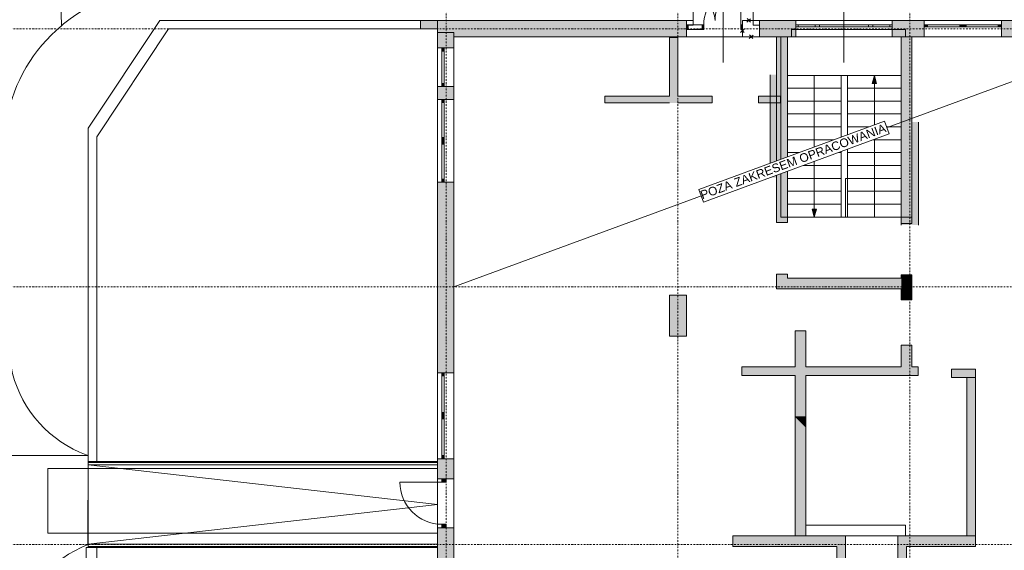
# Model space of a CAD drawing. Header units: centimetres. Extents: x -1589 to 108054, y -205274 to 31709.
# Tile 118 of 256: x 22171 to 24465, y 10859 to 12094. Entities that reach past the tile are written whole.
import ezdxf

# ---------------------------------------------------------------- set-up
doc = ezdxf.new("R2010")
doc.units = ezdxf.units.CM
doc.header["$LTSCALE"] = 0.01
doc.header["$MEASUREMENT"] = 0
doc.linetypes.add('Kropki i Kreski', pattern=[72, 36, -18, 0, -18])
doc.linetypes.add('Wipeout_Contour', pattern=[100, 0, -100])
for name, color, linetype in [('0_Teren', 7, 'Continuous'), ('2_stropy.ISTN', 7, 'Continuous'), ('2_ściany wewnętrzne.ISTN', 7, 'Continuous'), ('2_ściany zewnętrzne.ISTN', 7, 'Continuous'), ('3_linie 2D .ISTN', 7, 'Continuous'), ('4_osie.ISTN', 7, 'Continuous'), ('5_opisy.K_IR', 7, 'Continuous')]:
    doc.layers.add(name, color=color, linetype=linetype)
doc.styles.add('GENERATED_STYLE_1', font='txt')
doc.linetypes.add('X małe', pattern='A,0,0,[1,IR 026-25_Rzut piÄ™tra_2025.10.081.Shx,S=0.396825,R=0,X=0,Y=0],-50,0', length=50)

msp = doc.modelspace()

# ---------------------------------------------------------------- hatches: boundary and pattern name
at = {"layer": '2_ściany wewnętrzne.ISTN', "linetype": 'Continuous', "lineweight": 5}
for points in [[(23704.36078, 12052.45898), (23684.36078, 12052.45898), (23684.36078, 11916.37055), (23704.36078, 11916.37055)], [(23934.1496, 12054.45898), (23934.1496, 11621.64784), (23959.1496, 11621.64784), (23959.1496, 12054.45898)], [(24249.36078, 12054.45898), (24224.36078, 12054.45898), (24224.36078, 11619.98596), (24249.36078, 11619.98596)], [(23533.63155, 11900.37055), (23784.02368, 11900.37055), (23784.02368, 11916.37055), (23533.63155, 11916.37055)], [(23892.02368, 11916.37055), (23892.02368, 11900.37055), (23943.26483, 11900.37055), (23943.26483, 11916.37055)], [(24224.36078, 11855.74159), (24224.36078, 11615.8778), (24264.36078, 11615.8778), (24264.36078, 11855.74159)], [(23934.1496, 11467.40516), (23959.1496, 11467.40516), (23959.1496, 11501.64784), (23934.1496, 11501.64784)], [(24224.36078, 11492.40516), (23959.1496, 11492.40516), (23959.1496, 11467.40516), (24224.36078, 11467.40516)], [(24224.36078, 11492.40516), (24249.36078, 11492.40516), (24249.36078, 11499.98596), (24224.36078, 11499.98596)], [(24224.36078, 11492.40516), (24249.36078, 11467.40516), (24249.36078, 11492.40516)], [(24224.36078, 11492.40516), (24224.36078, 11467.40516), (24249.36078, 11467.40516)], [(23684.36078, 11452.40516), (23684.36078, 11357.02862), (23724.36078, 11357.02862), (23724.36078, 11452.40516)], [(24224.36078, 11467.40516), (24224.36078, 11442.08863), (24249.36078, 11442.08863), (24249.36078, 11467.40516)], [(24002.36078, 11369.46692), (23977.36078, 11369.46692), (23977.36078, 11285.76367), (24002.36078, 11285.76367)], [(24224.36078, 11285.76367), (24249.36078, 11285.76367), (24249.36078, 11336.08863), (24224.36078, 11336.08863)], [(23852.71719, 11265.76367), (24264.04352, 11265.76367), (24264.04352, 11285.76367), (23852.71719, 11285.76367)], [(24397.12453, 11280.76367), (24341.81569, 11280.76367), (24341.81569, 11260.76367), (24397.12453, 11260.76367)], [(24397.12453, 10892.45898), (24397.12453, 11260.76367), (24377.12453, 11260.76367), (24377.12453, 10892.45898)], [(24094.60725, 10701.72222), (24094.60725, 10867.45898), (24074.60725, 10867.45898), (24074.60725, 10701.72222)], [(24236.39026, 10701.72222), (24236.39026, 10867.45898), (24216.39026, 10867.45898), (24216.39026, 10701.72222)]]:
    msp.add_hatch(color=8, dxfattribs=at).paths.add_polyline_path(points)
at = {"layer": '2_ściany zewnętrzne.ISTN', "linetype": 'Continuous', "lineweight": 5}
for points in [[(23906.77893, 12092.45898), (23894.36078, 12092.45898), (23894.36078, 12054.45898), (23906.77893, 12054.45898)], [(23906.77893, 12054.45898), (23978.82917, 12054.45898), (23978.82917, 12092.45898), (23906.77893, 12092.45898)], [(24224.36078, 12092.45898), (24203.22917, 12092.45898), (24203.22917, 12054.45898), (24224.36078, 12054.45898)], [(24224.36078, 12092.45898), (24224.36078, 12054.45898), (24278.08521, 12054.45898), (24278.08521, 12092.45898)], [(24766.36078, 12092.45898), (24458.08522, 12092.45898), (24458.08522, 12054.45898), (24766.36078, 12054.45898)], [(23724.36078, 12070.95898), (23728.36078, 12070.95898), (23728.36078, 12082.45898), (23724.36078, 12082.45898)], [(23760.36078, 12070.95898), (23764.36078, 12070.95898), (23764.36078, 12082.45898), (23760.36078, 12082.45898)], [(23854.36078, 12082.45898), (23850.36078, 12082.45898), (23850.36078, 12070.95898), (23854.36078, 12070.95898)], [(24278.08521, 12077.45898), (24285.58521, 12077.45898), (24285.58521, 12082.45898), (24278.08521, 12082.45898)], [(24368.08521, 12082.45898), (24360.58521, 12082.45898), (24360.58521, 12077.45898), (24368.08521, 12077.45898)], [(24368.08521, 12077.45898), (24375.58521, 12077.45898), (24375.58521, 12082.45898), (24368.08521, 12082.45898)], [(24458.08521, 12082.45898), (24450.58521, 12082.45898), (24450.58521, 12077.45898), (24458.08521, 12077.45898)], [(23919.1496, 11965.93721), (23919.1496, 11726.07342), (23959.1496, 11726.07342), (23959.1496, 11965.93721)]]:
    msp.add_hatch(color=8, dxfattribs=at).paths.add_polyline_path(points)
at = {"layer": '3_linie 2D .ISTN', "linetype": 'Continuous', "lineweight": 5}
for points in [[(24161.84692, 11964.53702), (24156.84692, 11945.87677), (24166.84692, 11945.87677)], [(24021.66346, 11634.53702), (24026.66346, 11653.19727), (24016.66346, 11653.19727)]]:
    msp.add_hatch(color=8, dxfattribs=at).paths.add_polyline_path(points)

# ---------------------------------------------------------------- linework, layer by layer
at = {"layer": '0_Teren', "color": 8, "linetype": 'Continuous', "lineweight": 5, "flags": 128}
for points in [[(20736.98074, 11697.20096), (20913.21668, 11495.61602), (21044.79008, 11627.18942), (21189.64153, 11770.83378), (21264.48145, 11839.63822), (21318.80074, 11866.19432), (21390.01937, 11890.33623), (21470.89477, 11910.85685), (21559.01273, 11910.85685), (21637.47394, 11902.40718), (21685.75775, 11881.88656), (21742.49124, 11826.36017), (21882.17773, 11864.35623), (22141.40232, 11864.35623, -0.1759150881), (22267.9518, 12079.73962), (22258.88952, 12428.13549), (21794.59737, 12418.05904), (21689.81478, 12412.19121), (21544.79567, 12393.74948), (21453.42525, 12352.6747), (21351.99571, 12293.99645), (21286.61137, 12231.1269)], [(21885.30038, 11079.90681), (21892.78919, 9343.57016), (21967.83007, 9095.74637), (22034.57762, 8935.13508), (22122.18378, 8812.06928), (22216.04752, 8711.94796), (22321.03585, 8616.346), (22330.72324, 8962.14638), (22326.25051, 8972.68057), (22247.33543, 9093.6605), (22178.50202, 9248.01421), (22149.29997, 9406.53964), (22157.68159, 10681.04696, -0.2322500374), (22329.79851, 10872.32948), (22330.18391, 11079.90681), (22152.37365, 11079.90681)]]:
    msp.add_lwpolyline(points, format="xyb", close=True, dxfattribs=at)
for points in [[(22267.9518, 12079.73962), (22258.5126, 12421.77196)], [(23041.39554, 12160.47041), (22453.90452, 12162.30618), (22444.48943, 12161.06488), (22425.8165, 12157.59196), (22407.35288, 12153.13842), (22389.15003, 12147.71665), (22371.25868, 12141.34178), (22353.7287, 12134.03157), (22336.60895, 12125.8064), (22319.94714, 12116.68919), (22303.78972, 12106.70535), (22288.18171, 12095.88272), (22273.16663, 12084.25144), (22267.9518, 12079.73962)], [(22141.40232, 11864.35623), (22149.36883, 11294.75047), (22150.70676, 11286.57211), (22154.36532, 11270.40679), (22158.99324, 11254.49187), (22164.57364, 11238.88541), (22171.08615, 11223.64436), (22178.50701, 11208.82433), (22186.80914, 11194.4794), (22195.96225, 11180.66191), (22205.93294, 11167.42228), (22216.68483, 11154.80883), (22228.17869, 11142.86757), (22240.37257, 11131.64207), (22253.22198, 11121.17331), (22266.68003, 11111.49947), (22280.69763, 11102.65586), (22295.22361, 11094.67474), (22310.20498, 11087.58524), (22325.58707, 11081.41323), (22330.18391, 11079.90681)], [(22330.18391, 11079.90681), (21885.30037, 11079.90681)], [(22236.33781, 10898.65992), (22236.33781, 11049.62285)]]:
    msp.add_lwpolyline(points, dxfattribs=at)
at = {"layer": '2_stropy.ISTN', "color": 8, "linetype": 'Continuous', "lineweight": 5, "flags": 128}
for points in [[(23182.36078, 9690.48768), (24766.36078, 9690.48768), (24766.36078, 11471.85699), (24766.36078, 12054.49885), (24234.36078, 12054.49885), (24234.36078, 12071.25913), (23969.1496, 12071.25913), (23969.1496, 12054.39027), (23182.36078, 12054.39027)], [(23182.37034, 12054.45898), (23182.37034, 9690.34271), (24766.36078, 9690.35115), (24766.36078, 12054.45898), (24249.36078, 12054.45898), (24249.18927, 11634.35384), (23944.1496, 11634.35384), (23944.1496, 12054.45898)]]:
    msp.add_lwpolyline(points, close=True, dxfattribs=at)
at = {"layer": '2_ściany wewnętrzne.ISTN', "color": 8, "linetype": 'Continuous', "lineweight": 5}
for p, q in [((23784.02368, 11916.37055), (23784.02368, 11900.37055)), ((23784.02368, 11916.37055), (23784.02368, 11900.37055)), ((23892.02368, 11916.37055), (23892.02368, 11900.37055)), ((23892.02368, 11916.37055), (23892.02368, 11900.37055)), ((23959.1496, 11621.64784), (23934.1496, 11621.64784)), ((23959.1496, 11621.64784), (23934.1496, 11621.64784)), ((24249.36078, 11619.98596), (24224.36078, 11619.98596)), ((24249.36078, 11619.98596), (24224.36078, 11619.98596)), ((23959.1496, 11501.64784), (23934.1496, 11501.64784)), ((23959.1496, 11501.64784), (23934.1496, 11501.64784)), ((24249.36078, 11499.98596), (24224.36078, 11499.98596)), ((24249.36078, 11499.98596), (24224.36078, 11499.98596)), ((24249.36078, 11442.08863), (24224.36078, 11442.08863)), ((24249.36078, 11442.08863), (24224.36078, 11442.08863)), ((24249.36078, 11336.08863), (24224.36078, 11336.08863)), ((24249.36078, 11336.08863), (24224.36078, 11336.08863))]:
    msp.add_line(p, q, dxfattribs=at)
at = {"layer": '2_ściany wewnętrzne.ISTN', "color": 8, "linetype": 'Continuous', "lineweight": 5, "flags": 128}
for points in [[(23684.36078, 12052.45898), (23684.36078, 11916.37055)], [(23704.36078, 12052.45898), (23684.36078, 12052.45898)], [(23704.36078, 11916.37055), (23704.36078, 12052.45898)], [(23934.1496, 12054.45898), (23934.1496, 11621.64784)], [(23959.1496, 12054.45898), (23934.1496, 12054.45898)], [(23959.1496, 11621.64784), (23959.1496, 12054.45898)], [(24224.36078, 12054.45898), (24224.36078, 11619.98596)], [(24249.36078, 12054.45898), (24224.36078, 12054.45898)], [(24249.36078, 11619.98596), (24249.36078, 12054.45898)], [(23684.36078, 11916.37055), (23533.63155, 11916.37055)], [(23533.63155, 11916.37055), (23533.63155, 11900.37055)], [(23784.02368, 11916.37055), (23704.36078, 11916.37055)], [(23943.26483, 11916.37055), (23892.02368, 11916.37055)], [(23943.26483, 11900.37055), (23943.26483, 11916.37055)], [(23533.63155, 11900.37055), (23684.36078, 11900.37055)], [(23704.36078, 11900.37055), (23784.02368, 11900.37055)], [(23892.02368, 11900.37055), (23943.26483, 11900.37055)], [(24224.36078, 11855.74159), (24224.36078, 11615.8778)], [(24264.36078, 11615.8778), (24264.36078, 11855.74159)], [(23934.1496, 11501.64784), (23934.1496, 11467.40516)], [(23959.1496, 11492.40516), (23959.1496, 11501.64784)], [(24224.36078, 11492.40516), (23959.1496, 11492.40516)], [(24224.36078, 11499.98596), (24224.36078, 11492.40516)], [(24249.36078, 11467.40516), (24249.36078, 11499.98596)], [(23684.36078, 11452.40516), (23684.36078, 11357.02862)], [(23724.36078, 11452.40516), (23684.36078, 11452.40516)], [(23724.36078, 11357.02862), (23724.36078, 11452.40516)], [(23934.1496, 11467.40516), (23959.1496, 11467.40516)], [(23959.1496, 11467.40516), (24224.36078, 11467.40516)], [(24224.36078, 11467.40516), (24224.36078, 11442.08863)], [(24249.36078, 11442.08863), (24249.36078, 11467.40516)], [(23684.36078, 11357.02862), (23724.36078, 11357.02862)], [(24002.36078, 11369.46692), (23977.36078, 11369.46692)], [(23977.36078, 11369.46692), (23977.36078, 11285.76367)], [(24002.36078, 11285.76367), (24002.36078, 11369.46692)], [(24224.36078, 11336.08863), (24224.36078, 11285.76367)], [(24249.36078, 11285.76367), (24249.36078, 11336.08863)], [(23977.36078, 11285.76367), (23852.71719, 11285.76367)], [(23852.71719, 11285.76367), (23852.71719, 11265.76367)], [(24224.36078, 11285.76367), (24002.36078, 11285.76367)], [(24264.04352, 11285.76367), (24249.36078, 11285.76367)], [(24264.04352, 11265.76367), (24264.04352, 11285.76367)], [(23852.71719, 11265.76367), (23977.36078, 11265.76367)], [(24002.36078, 11265.76367), (24264.04352, 11265.76367)], [(24397.12453, 11280.76367), (24341.81569, 11280.76367)], [(24341.81569, 11280.76367), (24341.81569, 11260.76367)], [(24397.12453, 11260.76367), (24397.12453, 11280.76367)], [(24341.81569, 11260.76367), (24397.12453, 11260.76367)], [(24397.12453, 11260.76367), (24377.12453, 11260.76367)], [(24377.12453, 11260.76367), (24377.12453, 10892.45898)], [(24397.12453, 10892.45898), (24397.12453, 11260.76367)], [(23831.79332, 10892.45898), (23831.79332, 10867.45898)], [(24377.12453, 10892.45898), (24397.12453, 10892.45898)], [(24397.12453, 10867.45898), (24397.12453, 10892.45898)], [(23831.79332, 10867.45898), (24074.60725, 10867.45898)], [(24074.60725, 10867.45898), (24074.60725, 10681.72222)], [(24094.60725, 10701.72222), (24094.60725, 10867.45898)], [(24216.39026, 10867.45898), (24216.39026, 10701.72222)], [(24236.39026, 10867.45898), (24397.12453, 10867.45898)], [(24236.39026, 10701.72222), (24236.39026, 10867.45898)]]:
    msp.add_lwpolyline(points, dxfattribs=at)
at = {"layer": '2_ściany zewnętrzne.ISTN', "color": 8, "linetype": 'Continuous', "lineweight": 5}
for p, q in [((23809.36078, 12229.66992), (23809.36078, 11994.45898)), ((23879.36078, 12092.45898), (23879.36078, 12181.25898)), ((24091.02918, 12182.17778), (24091.02918, 11994.45898)), ((24091.02918, 12182.17778), (24091.02918, 11994.45898)), ((23850.36078, 12082.45898), (23850.36078, 12168.45898)), ((23739.36078, 12092.45898), (23739.36078, 12143.65898)), ((23724.36078, 12092.45898), (23724.36078, 12082.45898)), ((23739.36078, 12092.45898), (23724.36078, 12092.45898)), ((23724.36078, 12092.45898), (23724.36078, 12080.95898)), ((23724.36078, 12092.45898), (23724.36078, 12080.95898)), ((23724.36078, 12092.45898), (23724.36078, 12080.95898)), ((23739.36078, 12080.95898), (23739.36078, 12092.45898)), ((23854.36078, 12092.45898), (23854.36078, 12082.45898)), ((23894.36078, 12092.45898), (23879.36078, 12092.45898)), ((23879.36078, 12092.45898), (23879.36078, 12080.95898)), ((23894.36078, 12092.45898), (23894.36078, 12080.95898)), ((23894.36078, 12080.95898), (23894.36078, 12092.45898)), ((23894.36078, 12092.45898), (23894.36078, 12080.95898)), ((23894.36078, 12092.45898), (23894.36078, 12080.95898)), ((24203.22918, 12092.45898), (23978.82918, 12092.45898)), ((23978.82918, 12092.45898), (23978.82918, 12082.45898)), ((24203.22918, 12092.45898), (23978.82918, 12092.45898)), ((23978.82918, 12092.45898), (23978.82918, 12082.45898)), ((24203.22918, 12092.45898), (24203.22918, 12082.45898)), ((24203.22918, 12092.45898), (24203.22918, 12082.45898)), ((24278.08521, 12092.45898), (24278.08521, 12082.45898)), ((24458.08521, 12092.45898), (24278.08521, 12092.45898)), ((24278.08521, 12092.45898), (24278.08521, 12082.45898)), ((24458.08521, 12092.45898), (24458.08521, 12082.45898)), ((24458.08521, 12092.45898), (24458.08521, 12082.45898)), ((23728.36078, 12082.45898), (23724.36078, 12082.45898)), ((23724.36078, 12082.45898), (23724.36078, 12070.95898)), ((23724.36078, 12082.45898), (23724.36078, 12070.95898)), ((23724.36078, 12082.45898), (23724.36078, 12070.95898)), ((23724.36078, 12080.95898), (23739.36078, 12080.95898)), ((23724.36078, 12080.95898), (23724.36078, 12054.45898)), ((23724.36078, 12070.95898), (23728.36078, 12070.95898)), ((23724.36078, 12070.95898), (23724.36078, 12054.45898)), ((23760.36078, 12082.45898), (23728.36078, 12082.45898)), ((23728.36078, 12082.45898), (23728.36078, 12070.95898)), ((23728.36078, 12070.95898), (23728.36078, 12082.45898)), ((23728.36078, 12070.95898), (23760.36078, 12070.95898)), ((23760.36078, 12070.95898), (23760.36078, 12082.45898)), ((23764.36078, 12082.45898), (23760.36078, 12082.45898)), ((23760.36078, 12082.45898), (23760.36078, 12070.95898)), ((23760.36078, 12070.95898), (23764.36078, 12070.95898)), ((23764.36078, 12070.95898), (23764.36078, 12082.45898)), ((23854.36078, 12082.45898), (23850.36078, 12082.45898)), ((23850.36078, 12082.45898), (23850.36078, 12070.95898)), ((23850.36078, 12070.95898), (23854.36078, 12070.95898)), ((23854.36078, 12070.95898), (23854.36078, 12082.45898)), ((23854.36078, 12082.45898), (23854.36078, 12070.95898)), ((23854.36078, 12082.45898), (23854.36078, 12070.95898)), ((23854.36078, 12070.95898), (23854.36078, 12054.45898)), ((23879.36078, 12080.95898), (23894.36078, 12080.95898)), ((23894.36078, 12080.95898), (23894.36078, 12054.45898)), ((23894.36078, 12080.95898), (23894.36078, 12054.45898)), ((23979.02918, 12082.45898), (23978.82918, 12082.45898)), ((23978.82918, 12082.45898), (23978.82918, 12077.45898)), ((23978.82918, 12082.45898), (23978.82918, 12077.45898)), ((23979.02918, 12082.45898), (23978.82918, 12082.45898)), ((23978.82918, 12082.45898), (23978.82918, 12077.45898)), ((23978.82918, 12082.45898), (23978.82918, 12077.45898)), ((23978.82918, 12077.45898), (23979.02918, 12077.45898)), ((23978.82918, 12077.45898), (23978.82918, 12054.45898)), ((23978.82918, 12077.45898), (23979.02918, 12077.45898)), ((23978.82918, 12077.45898), (23978.82918, 12054.45898)), ((23984.02918, 12082.45898), (23979.02918, 12082.45898)), ((23979.02918, 12077.45898), (23979.02918, 12082.45898)), ((23984.02918, 12082.45898), (23979.02918, 12082.45898)), ((23979.02918, 12077.45898), (23979.02918, 12082.45898)), ((23979.02918, 12077.45898), (23984.02918, 12077.45898)), ((23979.02918, 12077.45898), (23984.02918, 12077.45898)), ((23984.02918, 12077.45898), (23984.02918, 12082.45898)), ((24024.02918, 12082.45898), (23984.02918, 12082.45898)), ((23984.02918, 12077.45898), (23984.02918, 12082.45898)), ((24024.02918, 12082.45898), (23984.02918, 12082.45898)), ((23984.02918, 12077.45898), (24024.02918, 12077.45898)), ((23984.02918, 12077.45898), (24024.02918, 12077.45898)), ((24029.02918, 12082.45898), (24024.02918, 12082.45898)), ((24024.02918, 12082.45898), (24024.02918, 12077.45898)), ((24029.02918, 12082.45898), (24024.02918, 12082.45898)), ((24024.02918, 12082.45898), (24024.02918, 12077.45898)), ((24024.02918, 12077.45898), (24029.02918, 12077.45898)), ((24024.02918, 12077.45898), (24029.02918, 12077.45898)), ((24034.02918, 12082.45898), (24029.02918, 12082.45898)), ((24034.02918, 12082.45898), (24029.02918, 12082.45898)), ((24029.02918, 12077.45898), (24034.02918, 12077.45898)), ((24029.02918, 12077.45898), (24034.02918, 12077.45898)), ((24034.02918, 12077.45898), (24034.02918, 12082.45898)), ((24148.02918, 12082.45898), (24034.02918, 12082.45898)), ((24034.02918, 12077.45898), (24034.02918, 12082.45898)), ((24148.02918, 12082.45898), (24034.02918, 12082.45898)), ((24034.02918, 12077.45898), (24148.02918, 12077.45898)), ((24034.02918, 12077.45898), (24148.02918, 12077.45898)), ((24153.02918, 12082.45898), (24148.02918, 12082.45898)), ((24148.02918, 12082.45898), (24148.02918, 12077.45898)), ((24153.02918, 12082.45898), (24148.02918, 12082.45898)), ((24148.02918, 12082.45898), (24148.02918, 12077.45898)), ((24148.02918, 12077.45898), (24153.02918, 12077.45898)), ((24148.02918, 12077.45898), (24153.02918, 12077.45898)), ((24158.02918, 12082.45898), (24153.02918, 12082.45898)), ((24158.02918, 12082.45898), (24153.02918, 12082.45898)), ((24153.02918, 12077.45898), (24158.02918, 12077.45898)), ((24153.02918, 12077.45898), (24158.02918, 12077.45898)), ((24158.02918, 12077.45898), (24158.02918, 12082.45898)), ((24198.02918, 12082.45898), (24158.02918, 12082.45898)), ((24158.02918, 12077.45898), (24158.02918, 12082.45898)), ((24198.02918, 12082.45898), (24158.02918, 12082.45898)), ((24158.02918, 12077.45898), (24198.02918, 12077.45898)), ((24158.02918, 12077.45898), (24198.02918, 12077.45898)), ((24203.02918, 12082.45898), (24198.02918, 12082.45898)), ((24198.02918, 12082.45898), (24198.02918, 12077.45898)), ((24203.02918, 12082.45898), (24198.02918, 12082.45898)), ((24198.02918, 12082.45898), (24198.02918, 12077.45898)), ((24198.02918, 12077.45898), (24203.02918, 12077.45898)), ((24198.02918, 12077.45898), (24203.02918, 12077.45898)), ((24203.22918, 12082.45898), (24203.02918, 12082.45898)), ((24203.02918, 12077.45898), (24203.02918, 12082.45898)), ((24203.22918, 12082.45898), (24203.02918, 12082.45898)), ((24203.02918, 12077.45898), (24203.02918, 12082.45898)), ((24203.02918, 12077.45898), (24203.22918, 12077.45898)), ((24203.02918, 12077.45898), (24203.22918, 12077.45898)), ((24203.22918, 12082.45898), (24203.22918, 12077.45898)), ((24203.22918, 12082.45898), (24203.22918, 12077.45898)), ((24203.22918, 12082.45898), (24203.22918, 12077.45898)), ((24203.22918, 12082.45898), (24203.22918, 12077.45898)), ((24203.22918, 12077.45898), (24203.22918, 12054.45898)), ((24203.22918, 12077.45898), (24203.22918, 12054.45898)), ((24278.08521, 12082.45898), (24278.08521, 12077.45898)), ((24285.58521, 12082.45898), (24278.08521, 12082.45898)), ((24278.08521, 12082.45898), (24278.08521, 12077.45898)), ((24278.08521, 12082.45898), (24278.08521, 12077.45898)), ((24278.08521, 12077.45898), (24278.08521, 12054.45898)), ((24278.08521, 12077.45898), (24285.58521, 12077.45898)), ((24278.08521, 12077.45898), (24278.08521, 12054.45898)), ((24285.58521, 12077.45898), (24285.58521, 12082.45898)), ((24360.58521, 12082.45898), (24285.58521, 12082.45898)), ((24285.58521, 12077.45898), (24360.58521, 12077.45898)), ((24368.08521, 12082.45898), (24360.58521, 12082.45898)), ((24360.58521, 12082.45898), (24360.58521, 12077.45898)), ((24360.58521, 12077.45898), (24368.08521, 12077.45898)), ((24375.58521, 12082.45898), (24368.08521, 12082.45898)), ((24368.08521, 12077.45898), (24375.58521, 12077.45898)), ((24375.58521, 12077.45898), (24375.58521, 12082.45898)), ((24450.58521, 12082.45898), (24375.58521, 12082.45898)), ((24375.58521, 12077.45898), (24450.58521, 12077.45898)), ((24458.08521, 12082.45898), (24450.58521, 12082.45898)), ((24450.58521, 12082.45898), (24450.58521, 12077.45898)), ((24450.58521, 12077.45898), (24458.08521, 12077.45898)), ((24458.08521, 12082.45898), (24458.08521, 12077.45898)), ((24458.08521, 12082.45898), (24458.08521, 12077.45898)), ((24458.08521, 12082.45898), (24458.08521, 12077.45898)), ((24458.08521, 12077.45898), (24458.08521, 12054.45898)), ((24458.08521, 12077.45898), (24458.08521, 12054.45898)), ((24203.22918, 12054.45898), (23978.82918, 12054.45898)), ((24203.22918, 12054.45898), (23978.82918, 12054.45898)), ((24458.08521, 12054.45898), (24278.08521, 12054.45898))]:
    msp.add_line(p, q, dxfattribs=at)
at = {"layer": '2_ściany zewnętrzne.ISTN', "color": 8, "linetype": 'Continuous', "lineweight": 5, "flags": 128}
for points in [[(23906.77893, 12092.45898), (23894.36078, 12092.45898)], [(23978.82917, 12092.45898), (23906.77893, 12092.45898)], [(24224.36078, 12092.45898), (24203.22917, 12092.45898)], [(24278.08521, 12092.45898), (24224.36078, 12092.45898)], [(24766.36078, 12092.45898), (24458.08521, 12092.45898)], [(23894.36078, 12054.45898), (23906.77893, 12054.45898)], [(23906.77893, 12054.45898), (23978.82917, 12054.45898)], [(24203.22917, 12054.45898), (24224.36078, 12054.45898)], [(24224.36078, 12054.45898), (24278.08521, 12054.45898)], [(24458.08522, 12054.45898), (24766.36078, 12054.45898)], [(23919.1496, 11965.93721), (23919.1496, 11726.07342)], [(23959.1496, 11726.07342), (23959.1496, 11965.93721)]]:
    msp.add_lwpolyline(points, dxfattribs=at)
at = {"layer": '2_ściany zewnętrzne.ISTN', "color": 8, "linetype": 'Continuous', "lineweight": 5}
for centre, radius, start, end in [((23879.36078, 12092.45898), 88.8, 90, 180), ((23739.36078, 12092.45898), 51.2, 0, 90)]:
    msp.add_arc(centre, radius, start, end, dxfattribs=at)
at = {"layer": '2_ściany zewnętrzne.ISTN', "color": 8, "linetype": 'X małe', "lineweight": 5}
msp.add_arc((23850.36078, 12082.45898), 86, 90, 180, dxfattribs=at)
at = {"layer": '3_linie 2D .ISTN', "color": 8, "linetype": 'Continuous', "lineweight": 5}
for p, q in [((23873.52446, 12096.24935), (23864.35055, 12088.386)), ((23865.58746, 12096.49461), (23873.0089, 12087.97369)), ((23858.78288, 12072.22243), (23849.60897, 12064.35908)), ((23850.84588, 12072.4677), (23858.26732, 12063.94678)), ((23879.17973, 12058.24935), (23870.00582, 12050.386)), ((23871.24273, 12058.49461), (23878.66417, 12049.97369)), ((24224.36078, 11964.53702), (23959.1496, 11964.53702)), ((24021.66346, 11653.19727), (24021.66346, 11964.53702)), ((24084.17733, 11964.53702), (24084.17733, 11634.53702)), ((24099.33306, 11724.53702), (24099.33306, 11964.53702)), ((24161.84692, 11964.53702), (24156.84692, 11945.87677)), ((24161.84692, 11964.53702), (24166.84692, 11945.87677)), ((24084.17733, 11934.53702), (23959.1496, 11934.53702)), ((24099.33306, 11934.53702), (24224.36078, 11934.53702)), ((24166.84692, 11945.87677), (24156.84692, 11945.87677)), ((24161.84692, 11634.53702), (24161.84692, 11945.87677)), ((24084.17733, 11904.53702), (23959.1496, 11904.53702)), ((24099.33306, 11904.53702), (24224.36078, 11904.53702)), ((24084.17733, 11874.53702), (23959.1496, 11874.53702)), ((24099.33306, 11874.53702), (24224.36078, 11874.53702)), ((24084.17733, 11844.53702), (23959.1496, 11844.53702)), ((24099.33306, 11844.53702), (24224.36078, 11844.53702)), ((24084.17733, 11814.53702), (23959.1496, 11814.53702)), ((24099.33306, 11814.53702), (24224.36078, 11814.53702)), ((24084.17733, 11784.53702), (23959.1496, 11784.53702)), ((24099.33306, 11784.53702), (24224.36078, 11784.53702)), ((24084.17733, 11754.53702), (23959.1496, 11754.53702)), ((24099.33306, 11754.53702), (24224.36078, 11754.53702)), ((24084.17733, 11724.53702), (23959.1496, 11724.53702)), ((24109.33306, 11724.53702), (24094.17733, 11724.53702)), ((24094.17733, 11634.53702), (24094.17733, 11724.53702)), ((24099.33306, 11634.53702), (24099.33306, 11724.53702)), ((24099.33306, 11724.53702), (24224.36078, 11724.53702)), ((24084.17733, 11694.53702), (23959.1496, 11694.53702)), ((24099.33306, 11694.53702), (24224.36078, 11694.53702)), ((24084.17733, 11664.53702), (23959.1496, 11664.53702)), ((24021.66346, 11634.53702), (24016.66346, 11653.19727)), ((24016.66346, 11653.19727), (24026.66346, 11653.19727)), ((24021.66346, 11634.53702), (24026.66346, 11653.19727)), ((24099.33306, 11664.53702), (24224.36078, 11664.53702)), ((24084.17733, 11634.53702), (23959.1496, 11634.53702)), ((24084.17733, 11634.53702), (24099.33306, 11634.53702)), ((24224.36078, 11634.53702), (24099.33306, 11634.53702)), ((22330.18391, 11065.29241), (22330.18391, 10865.36186)), ((22330.18391, 11062.93481), (22330.18391, 11057.62986)), ((22330.18391, 10872.85513), (22330.18391, 10867.55019))]:
    msp.add_line(p, q, dxfattribs=at)
for points in [[(23894.36078, 12054.45898), (23854.36078, 12054.45898), (23854.36078, 12092.45898), (23894.22987, 12092.45898)], [(22325.80949, 10865.36186), (22325.80949, 10777.44702)], [(22350.18391, 10865.36186), (22350.18391, 10777.44702)]]:
    msp.add_lwpolyline(points, dxfattribs=at)
at = {"layer": '4_osie.ISTN', "color": 7, "linetype": 'Kropki i Kreski', "lineweight": 0, "ltscale": 10}
msp.add_line((23704.36078, 9177.95201), (23704.36078, 12897.96143), dxfattribs=at)

# ---------------------------------------------------------------- next in the draw order: wipeouts: each hides what was drawn before it
at = {"color": 8, "linetype": 'Wipeout_Contour', "lineweight": 5, "ltscale": 5145.867938}
msp.add_wipeout([(24002.36078, 10917.45898), (23977.36078, 10892.45898), (24002.36078, 10892.45898)], dxfattribs=at).dxf.layer = '2_ściany wewnętrzne.ISTN'
at = {"color": 8, "linetype": 'Wipeout_Contour', "lineweight": 5, "ltscale": 5878.622596}
msp.add_wipeout([(23182.36078, 9690.40516), (23182.36078, 12064.45898), (23144.36078, 12064.45898), (23144.36078, 9690.40516)], dxfattribs=at).dxf.layer = '2_ściany zewnętrzne.ISTN'

# ---------------------------------------------------------------- next in the draw order: hatches: boundary and pattern name
at = {"layer": '2_ściany zewnętrzne.ISTN', "linetype": 'Continuous', "lineweight": 5}
for points in [[(23182.36078, 12054.45898), (23724.36078, 12054.45898), (23724.36078, 12092.45898), (23182.36078, 12092.45898)], [(23144.36078, 12054.45898), (23144.36078, 12028.32029), (23182.36078, 12028.32029), (23182.36078, 12054.45898)], [(23154.36078, 12028.32029), (23154.36078, 12020.82029), (23159.36078, 12020.82029), (23159.36078, 12028.32029)], [(23144.36078, 11908.4965), (23182.36078, 11908.4965), (23182.36078, 11938.32029), (23144.36078, 11938.32029)], [(23159.36078, 11938.32029), (23159.36078, 11945.82029), (23154.36078, 11945.82029), (23154.36078, 11938.32029)], [(23154.36078, 11908.4965), (23154.36078, 11900.9965), (23159.36078, 11900.9965), (23159.36078, 11908.4965)], [(23159.36078, 11811.9965), (23159.36078, 11819.4965), (23154.36078, 11819.4965), (23154.36078, 11811.9965)], [(23154.36078, 11811.9965), (23154.36078, 11804.4965), (23159.36078, 11804.4965), (23159.36078, 11811.9965)], [(23159.36078, 11715.4965), (23159.36078, 11722.9965), (23154.36078, 11722.9965), (23154.36078, 11715.4965)], [(23182.36079, 11715.4965), (23144.36078, 11715.4965), (23144.36078, 11272.14185), (23182.36079, 11272.14185)], [(23154.36078, 11272.14184), (23154.36078, 11264.64184), (23159.36078, 11264.64184), (23159.36078, 11272.14184)], [(23159.36078, 11172.14184), (23159.36078, 11179.64184), (23154.36078, 11179.64184), (23154.36078, 11172.14184)], [(23154.36078, 11172.14184), (23154.36078, 11164.64184), (23159.36078, 11164.64184), (23159.36078, 11172.14184)], [(23159.36078, 11072.14184), (23159.36078, 11079.64184), (23154.36078, 11079.64184), (23154.36078, 11072.14184)], [(23182.36079, 11072.14184), (23144.36078, 11072.14184), (23144.36078, 11025.47692), (23182.36078, 11025.47692)], [(23154.36078, 11025.47692), (23154.36078, 11017.47692), (23164.36078, 11017.47692), (23164.36078, 11025.47692)], [(23164.36078, 10911.47692), (23164.36078, 10919.47692), (23154.36078, 10919.47692), (23154.36078, 10911.47692)], [(23144.36078, 10828.30038), (23182.36078, 10828.30038), (23182.36078, 10911.47692), (23144.36078, 10911.47692)]]:
    msp.add_hatch(color=8, dxfattribs=at).paths.add_polyline_path(points)

# ---------------------------------------------------------------- next in the draw order: linework, layer by layer
at = {"layer": '0_Teren', "color": 8, "linetype": 'Continuous', "lineweight": 5, "flags": 128}
for points in [[(22236.33781, 11049.62285), (23144.08396, 11049.62285)], [(23144.08396, 11049.62285), (23144.08396, 10898.65992)], [(23144.08396, 10898.65992), (22236.33781, 10898.65992)]]:
    msp.add_lwpolyline(points, dxfattribs=at)
at = {"layer": '2_ściany zewnętrzne.ISTN', "color": 8, "linetype": 'Continuous', "lineweight": 5}
for p, q in [((23144.36078, 12028.32029), (23154.36078, 12028.32029)), ((23144.36078, 12028.32029), (23144.36078, 11938.32029)), ((23144.36078, 12028.32029), (23154.36078, 12028.32029)), ((23154.36078, 12028.32029), (23159.36078, 12028.32029)), ((23154.36078, 12028.32029), (23154.36078, 12020.82029)), ((23154.36078, 12028.32029), (23159.36078, 12028.32029)), ((23154.36078, 12028.32029), (23159.36078, 12028.32029)), ((23154.36078, 12020.82029), (23159.36078, 12020.82029)), ((23154.36078, 12020.82029), (23154.36078, 11945.82029)), ((23159.36078, 12028.32029), (23182.36078, 12028.32029)), ((23159.36078, 12020.82029), (23159.36078, 12028.32029)), ((23159.36078, 12028.32029), (23182.36078, 12028.32029)), ((23159.36078, 11945.82029), (23159.36078, 12020.82029)), ((23182.36078, 12028.32029), (23182.36078, 11938.32029)), ((23144.36078, 11938.32029), (23154.36078, 11938.32029)), ((23144.36078, 11938.32029), (23154.36078, 11938.32029)), ((23159.36078, 11945.82029), (23154.36078, 11945.82029)), ((23154.36078, 11945.82029), (23154.36078, 11938.32029)), ((23154.36078, 11938.32029), (23159.36078, 11938.32029)), ((23154.36078, 11938.32029), (23159.36078, 11938.32029)), ((23154.36078, 11938.32029), (23159.36078, 11938.32029)), ((23159.36078, 11938.32029), (23159.36078, 11945.82029)), ((23159.36078, 11938.32029), (23182.36078, 11938.32029)), ((23159.36078, 11938.32029), (23182.36078, 11938.32029)), ((23144.36078, 11908.4965), (23154.36078, 11908.4965)), ((23144.36078, 11908.4965), (23144.36078, 11715.4965)), ((23144.36078, 11908.4965), (23154.36078, 11908.4965)), ((23154.36078, 11908.4965), (23159.36078, 11908.4965)), ((23154.36078, 11908.4965), (23154.36078, 11900.9965)), ((23154.36078, 11908.4965), (23159.36078, 11908.4965)), ((23154.36078, 11908.4965), (23159.36078, 11908.4965)), ((23159.36078, 11908.4965), (23182.36078, 11908.4965)), ((23159.36078, 11900.9965), (23159.36078, 11908.4965)), ((23159.36078, 11908.4965), (23182.36078, 11908.4965)), ((23182.36078, 11908.4965), (23182.36078, 11715.4965)), ((23154.36078, 11900.9965), (23159.36078, 11900.9965)), ((23154.36078, 11900.9965), (23154.36078, 11819.4965)), ((23159.36078, 11819.4965), (23159.36078, 11900.9965)), ((23159.36078, 11819.4965), (23154.36078, 11819.4965)), ((23154.36078, 11819.4965), (23154.36078, 11811.9965)), ((23159.36078, 11811.9965), (23159.36078, 11819.4965)), ((23154.36078, 11811.9965), (23154.36078, 11804.4965)), ((23154.36078, 11804.4965), (23159.36078, 11804.4965)), ((23154.36078, 11804.4965), (23154.36078, 11722.9965)), ((23159.36078, 11804.4965), (23159.36078, 11811.9965)), ((23159.36078, 11722.9965), (23159.36078, 11804.4965)), ((23159.36078, 11722.9965), (23154.36078, 11722.9965)), ((23154.36078, 11722.9965), (23154.36078, 11715.4965)), ((23159.36078, 11715.4965), (23159.36078, 11722.9965)), ((23144.36078, 11715.4965), (23154.36078, 11715.4965)), ((23144.36078, 11715.4965), (23154.36078, 11715.4965)), ((23154.36078, 11715.4965), (23159.36078, 11715.4965)), ((23154.36078, 11715.4965), (23159.36078, 11715.4965)), ((23154.36078, 11715.4965), (23159.36078, 11715.4965)), ((23159.36078, 11715.4965), (23182.36078, 11715.4965)), ((23159.36078, 11715.4965), (23182.36078, 11715.4965)), ((23144.36078, 11272.14184), (23154.36078, 11272.14184)), ((23144.36078, 11272.14184), (23144.36078, 11072.14184)), ((23144.36078, 11272.14184), (23154.36078, 11272.14184)), ((23154.36078, 11272.14184), (23159.36078, 11272.14184)), ((23154.36078, 11272.14184), (23154.36078, 11264.64184)), ((23154.36078, 11272.14184), (23159.36078, 11272.14184)), ((23154.36078, 11272.14184), (23159.36078, 11272.14184)), ((23154.36078, 11264.64184), (23159.36078, 11264.64184)), ((23154.36078, 11264.64184), (23154.36078, 11179.64184)), ((23159.36078, 11272.14184), (23182.36078, 11272.14184)), ((23159.36078, 11264.64184), (23159.36078, 11272.14184)), ((23159.36078, 11272.14184), (23182.36078, 11272.14184)), ((23159.36078, 11179.64184), (23159.36078, 11264.64184)), ((23182.36078, 11272.14184), (23182.36078, 11072.14184)), ((23159.36078, 11179.64184), (23154.36078, 11179.64184)), ((23154.36078, 11179.64184), (23154.36078, 11172.14184)), ((23154.36078, 11172.14184), (23154.36078, 11164.64184)), ((23159.36078, 11172.14184), (23159.36078, 11179.64184)), ((23159.36078, 11164.64184), (23159.36078, 11172.14184)), ((23154.36078, 11164.64184), (23159.36078, 11164.64184)), ((23154.36078, 11164.64184), (23154.36078, 11079.64184)), ((23159.36078, 11079.64184), (23159.36078, 11164.64184)), ((23159.36078, 11079.64184), (23154.36078, 11079.64184)), ((23154.36078, 11079.64184), (23154.36078, 11072.14184)), ((23159.36078, 11072.14184), (23159.36078, 11079.64184)), ((23144.36078, 11072.14184), (23154.36078, 11072.14184)), ((23144.36078, 11072.14184), (23154.36078, 11072.14184)), ((23154.36078, 11072.14184), (23159.36078, 11072.14184)), ((23154.36078, 11072.14184), (23159.36078, 11072.14184)), ((23154.36078, 11072.14184), (23159.36078, 11072.14184)), ((23159.36078, 11072.14184), (23182.36078, 11072.14184)), ((23159.36078, 11072.14184), (23182.36078, 11072.14184)), ((23154.36078, 11017.47692), (23056.36078, 11017.47692)), ((23144.36078, 11025.47692), (23154.36078, 11025.47692)), ((23144.36078, 11025.47692), (23154.36078, 11025.47692)), ((23154.36078, 11025.47692), (23164.36078, 11025.47692)), ((23154.36078, 11025.47692), (23154.36078, 11017.47692)), ((23164.36078, 11025.47692), (23154.36078, 11025.47692)), ((23154.36078, 11025.47692), (23164.36078, 11025.47692)), ((23154.36078, 11025.47692), (23164.36078, 11025.47692)), ((23154.36078, 11017.47692), (23164.36078, 11017.47692)), ((23164.36078, 11025.47692), (23182.36078, 11025.47692)), ((23164.36078, 11017.47692), (23164.36078, 11025.47692)), ((23164.36078, 11025.47692), (23182.36078, 11025.47692)), ((23164.36078, 10919.47692), (23154.36078, 10919.47692)), ((23154.36078, 10919.47692), (23154.36078, 10911.47692)), ((23164.36078, 10911.47692), (23164.36078, 10919.47692)), ((23144.36078, 10911.47692), (23154.36078, 10911.47692)), ((23144.36078, 10911.47692), (23154.36078, 10911.47692)), ((23154.36078, 10911.47692), (23164.36078, 10911.47692)), ((23154.36078, 10911.47692), (23164.36078, 10911.47692)), ((23154.36078, 10911.47692), (23164.36078, 10911.47692)), ((23154.36078, 10911.47692), (23164.36078, 10911.47692)), ((23164.36078, 10911.47692), (23182.36078, 10911.47692)), ((23164.36078, 10911.47692), (23182.36078, 10911.47692))]:
    msp.add_line(p, q, dxfattribs=at)
at = {"layer": '2_ściany zewnętrzne.ISTN', "color": 8, "linetype": 'Continuous', "lineweight": 5, "flags": 128}
for points in [[(23182.36078, 12064.45898), (23144.36078, 12064.45898)], [(23144.36078, 12064.45898), (23144.36078, 9690.40516)], [(23144.36078, 12054.45898), (23144.36078, 12028.32029)], [(23182.36078, 9690.40516), (23182.36078, 12064.45898)], [(23182.36078, 12054.45898), (23724.36078, 12054.45898)], [(23182.36078, 12028.32029), (23182.36078, 12054.45898)], [(23144.36078, 11938.32029), (23144.36078, 11908.4965)], [(23182.36078, 11908.4965), (23182.36078, 11938.32029)], [(23144.36078, 11715.4965), (23144.36078, 11272.14184)], [(23182.36078, 11272.14184), (23182.36078, 11715.4965)], [(23144.36078, 11072.14184), (23144.36078, 11025.47692)], [(23182.36078, 11025.47692), (23182.36078, 11072.14184)], [(23144.36078, 10911.47692), (23144.36078, 10828.30038)], [(23182.36078, 10828.30038), (23182.36078, 10911.47692)]]:
    msp.add_lwpolyline(points, dxfattribs=at)
at = {"layer": '2_ściany zewnętrzne.ISTN', "color": 8, "linetype": 'Continuous', "lineweight": 5}
msp.add_arc((23154.36078, 11017.47692), 98, 180, 270, dxfattribs=at)
at = {"layer": '3_linie 2D .ISTN', "color": 8, "linetype": 'Continuous', "lineweight": 5}
for p, q in [((23144.36078, 11065.29241), (22330.18391, 11065.29241)), ((23144.36078, 11062.93481), (22330.18391, 11062.93481)), ((22330.18391, 11057.62986), (23144.36078, 11057.62986)), ((23144.36078, 10865.36186), (23144.36078, 11065.29241)), ((23144.36078, 11057.62986), (23144.36078, 11062.93481)), ((23144.36078, 10872.85513), (22330.18391, 10872.85513)), ((23144.36078, 10867.55019), (23144.36078, 10872.85513)), ((22325.80949, 10865.36186), (23144.36078, 10865.36186)), ((22330.18391, 10867.55019), (23144.36078, 10867.55019))]:
    msp.add_line(p, q, dxfattribs=at)
at = {"layer": '4_osie.ISTN', "color": 7, "linetype": 'Kropki i Kreski', "lineweight": 0, "ltscale": 10}
for p, q in [((23164.36078, 9177.95201), (23164.36078, 12897.96143)), ((26058.2415, 11472.40516), (21985.82563, 11472.40516)), ((26058.2415, 10872.40516), (21985.82563, 10872.40516))]:
    msp.add_line(p, q, dxfattribs=at)
at = {"layer": '5_opisy.K_IR', "color": 8, "linetype": 'Continuous', "lineweight": 5}
for points in [[(24766.36078, 12054.45898), (23182.36078, 11472.40516)], [(22330.18391, 11057.62986), (23144.36078, 10965.32713), (22330.18391, 10872.85513)]]:
    msp.add_lwpolyline(points, dxfattribs=at)

# ---------------------------------------------------------------- next in the draw order: wipeouts: each hides what was drawn before it
at = {"color": 8, "linetype": 'Wipeout_Contour', "lineweight": 5, "ltscale": 7350.904751}
msp.add_wipeout([(24002.36078, 10892.45898), (24234.36078, 10892.45898), (24234.36078, 10917.45898), (24002.36078, 10917.45898)], dxfattribs=at).dxf.layer = '2_ściany wewnętrzne.ISTN'

# ---------------------------------------------------------------- next in the draw order: hatches: boundary and pattern name
at = {"layer": '2_ściany wewnętrzne.ISTN', "linetype": 'Continuous', "lineweight": 5}
msp.add_hatch(color=8, dxfattribs=at).paths.add_polyline_path([(24216.39027, 10892.45897), (24216.39027, 10867.45898), (24397.12453, 10867.45898), (24397.12453, 10892.45897)])

# ---------------------------------------------------------------- next in the draw order: linework, layer by layer
at = {"layer": '2_ściany wewnętrzne.ISTN', "color": 8, "linetype": 'Continuous', "lineweight": 5}
for p, q in [((24094.60725, 10867.45898), (24094.60725, 10892.45898)), ((24094.60725, 10867.45898), (24094.60725, 10892.45898)), ((24216.39026, 10867.45898), (24216.39026, 10892.45898)), ((24216.39026, 10867.45898), (24216.39026, 10892.45898))]:
    msp.add_line(p, q, dxfattribs=at)
at = {"layer": '2_ściany wewnętrzne.ISTN', "color": 8, "linetype": 'Continuous', "lineweight": 5, "flags": 128}
for points in [[(24234.36078, 10917.45898), (24002.36078, 10917.45898)], [(24234.36078, 10892.45898), (24234.36078, 10917.45898)], [(23977.36078, 10892.45898), (24234.36078, 10892.45898)], [(24397.12453, 10892.45898), (24216.39027, 10892.45898)]]:
    msp.add_lwpolyline(points, dxfattribs=at)
at = {"layer": '4_osie.ISTN', "color": 7, "linetype": 'Kropki i Kreski', "lineweight": 0, "ltscale": 10}
msp.add_line((24244.36078, 9177.95201), (24244.36078, 12897.96143), dxfattribs=at)

# ---------------------------------------------------------------- next in the draw order: wipeouts: each hides what was drawn before it
at = {"color": 8, "linetype": 'Wipeout_Contour', "lineweight": 5, "ltscale": 7085.933524}
msp.add_wipeout([(23144.36078, 12092.45898), (23104.36078, 12092.45898), (23104.36078, 12072.45898), (23144.36078, 12072.45898)], dxfattribs=at).dxf.layer = '2_ściany zewnętrzne.ISTN'
at = {"color": 8, "linetype": 'Continuous', "lineweight": 5, "ltscale": 8309.908617}
msp.add_wipeout([(23752.61624, 11698.69206), (24185.26517, 11857.67246), (24196.10533, 11828.17207), (23763.4564, 11669.19167)], dxfattribs=at).dxf.layer = '5_opisy.K_IR'

# ---------------------------------------------------------------- next in the draw order: hatches: boundary and pattern name
at = {"layer": '2_ściany zewnętrzne.ISTN', "linetype": 'Continuous', "lineweight": 5}
for points in [[(23144.36078, 12092.45898), (23104.36078, 12092.45898), (23104.36078, 12072.45898), (23144.36078, 12072.45898)], [(23182.36078, 12092.45898), (23144.36078, 12092.45898), (23182.36078, 12054.45898)], [(23182.36078, 12054.45898), (23144.36078, 12092.45898), (23144.36078, 12054.45898)]]:
    msp.add_hatch(color=8, dxfattribs=at).paths.add_polyline_path(points)

# ---------------------------------------------------------------- next in the draw order: linework, layer by layer
at = {"layer": '2_ściany zewnętrzne.ISTN', "color": 8, "linetype": 'Continuous', "lineweight": 5, "flags": 128}
for points in [[(23144.36078, 12092.45898), (23104.36078, 12092.45898)], [(23104.36078, 12092.45898), (23104.36078, 12072.45898)], [(23144.36078, 12092.45898), (23104.36078, 12092.45898)], [(23104.36078, 12092.45898), (23104.36078, 12072.45898)], [(23144.36078, 12072.45898), (23144.36078, 12092.45898)], [(23144.36078, 12072.45898), (23144.36078, 12092.45898)], [(23724.36078, 12092.45898), (23144.36078, 12092.45898)], [(23144.36078, 12092.45898), (23144.36078, 12054.45898)], [(23104.36078, 12072.45898), (23144.36078, 12072.45898)], [(23104.36078, 12072.45898), (23144.36078, 12072.45898)]]:
    msp.add_lwpolyline(points, dxfattribs=at)
at = {"layer": '3_linie 2D .ISTN', "color": 8, "linetype": 'Continuous', "lineweight": 5}
for points in [[(23104.36078, 12092.45898), (22497.25838, 12092.45898), (22330.18391, 11841.68872), (22330.18391, 11065.29241)], [(23104.36078, 12072.45898), (22517.25838, 12072.45898), (22350.18391, 11821.68872), (22350.18391, 11065.29241)]]:
    msp.add_lwpolyline(points, dxfattribs=at)
at = {"layer": '4_osie.ISTN', "color": 7, "linetype": 'Kropki i Kreski', "lineweight": 0, "ltscale": 10}
msp.add_line((26058.2415, 12072.40516), (21985.82563, 12072.40516), dxfattribs=at)
at = {"layer": '5_opisy.K_IR', "color": 8, "linetype": 'Continuous', "lineweight": 5, "flags": 128}
msp.add_lwpolyline([(23752.61624, 11698.69206), (24185.26517, 11857.67246), (24196.10533, 11828.17207), (23763.4564, 11669.19167)], close=True, dxfattribs=at)

# ---------------------------------------------------------------- next in the draw order: texts
at = {"layer": '5_opisy.K_IR', "color": 8, "linetype": 'Continuous', "lineweight": 5, "insert": (23761.20468, 11675.31949), "char_height": 20, "attachment_point": 7, "rotation": 20.17627111, "style": 'GENERATED_STYLE_1'}
msp.add_mtext('\\A1;{\\pql;\\fArial|b0|i0|c238|p38;POZA ZAKRESEM OPRACOWANIA}', dxfattribs=at)

# ---------------------------------------------------------------- next in the draw order: wipeouts: each hides what was drawn before it
at = {"color": 8, "linetype": 'Wipeout_Contour', "lineweight": 5, "ltscale": 5128.673448}
msp.add_wipeout([(23977.36078, 10917.45898), (23977.36078, 10892.45898), (24002.36078, 10917.45898)], dxfattribs=at).dxf.layer = '2_ściany wewnętrzne.ISTN'

# ---------------------------------------------------------------- next in the draw order: hatches: boundary and pattern name
at = {"layer": '2_ściany wewnętrzne.ISTN', "linetype": 'Continuous', "lineweight": 5}
msp.add_hatch(color=8, dxfattribs=at).paths.add_polyline_path([(23831.79332, 10892.45897), (23831.79332, 10867.45898), (24094.60725, 10867.45898), (24094.60725, 10892.45897)])

# ---------------------------------------------------------------- next in the draw order: linework, layer by layer
at = {"layer": '2_ściany wewnętrzne.ISTN', "color": 8, "linetype": 'Continuous', "lineweight": 5, "flags": 128}
for points in [[(23977.36078, 10892.45898), (23977.36078, 10917.45898)], [(24094.60725, 10892.45898), (23831.79332, 10892.45898)], [(23977.36078, 10892.45898), (24002.36078, 10892.45898)]]:
    msp.add_lwpolyline(points, dxfattribs=at)

# ---------------------------------------------------------------- next in the draw order: wipeouts: each hides what was drawn before it
at = {"color": 8, "linetype": 'Wipeout_Contour', "lineweight": 5, "ltscale": 7017.230398}
msp.add_wipeout([(24002.36078, 10917.45898), (24002.36078, 11169.45898), (23977.36078, 11169.45898), (23977.36078, 10917.45898)], dxfattribs=at).dxf.layer = '2_ściany wewnętrzne.ISTN'

# ---------------------------------------------------------------- next in the draw order: hatches: boundary and pattern name
at = {"layer": '2_ściany wewnętrzne.ISTN', "linetype": 'Continuous', "lineweight": 5}
for points in [[(24002.36078, 11265.76367), (23977.36078, 11265.76367), (23977.36078, 10892.45898), (24002.36078, 10892.45898)], [(24002.36078, 11169.45898), (23977.36078, 11169.45898), (24002.36078, 11144.45898)]]:
    msp.add_hatch(color=8, dxfattribs=at).paths.add_polyline_path(points)

# ---------------------------------------------------------------- next in the draw order: linework, layer by layer
at = {"layer": '2_ściany wewnętrzne.ISTN', "color": 8, "linetype": 'Continuous', "lineweight": 5, "flags": 128}
for points in [[(23977.36078, 11265.76367), (23977.36078, 10892.45898)], [(24002.36078, 10892.45898), (24002.36078, 11265.76367)], [(23977.36078, 11169.45898), (24002.36078, 11169.45898)], [(23977.36078, 11169.45898), (23977.36078, 10917.45898)], [(23977.36078, 11169.45898), (24002.36078, 11169.45898)], [(24002.36078, 10917.45898), (24002.36078, 11169.45898)]]:
    msp.add_lwpolyline(points, dxfattribs=at)

doc.saveas('drawing.dxf')
